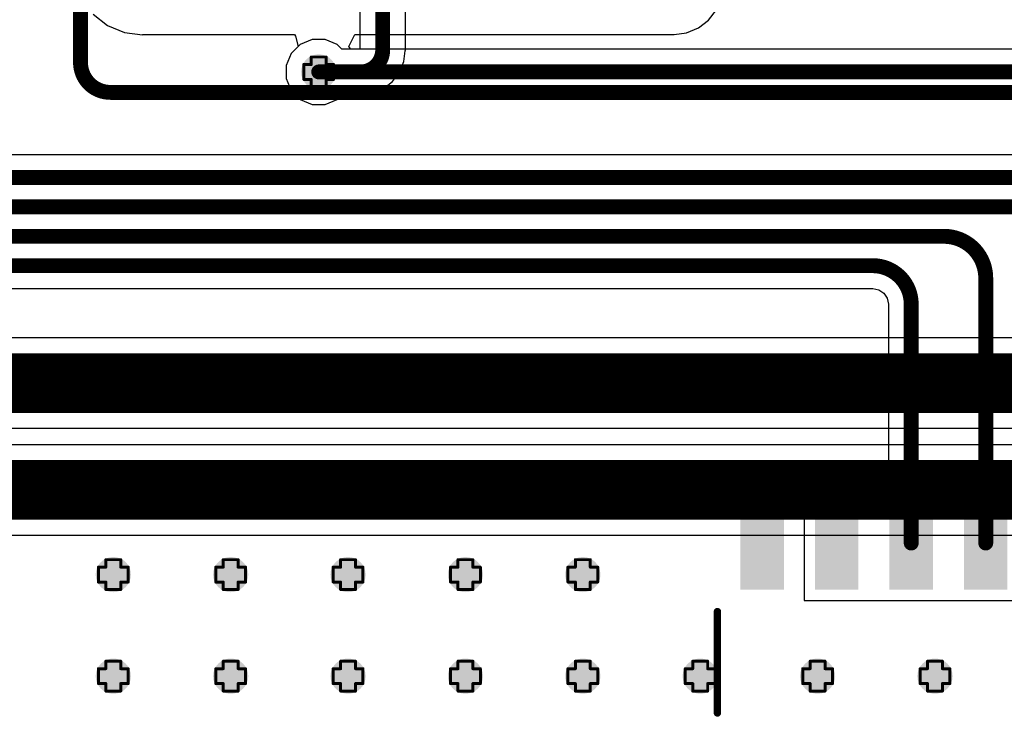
# Model space of a CAD drawing. Header units: inches. Extents: x -0.1 to 10.2, y 0 to 6.5.
# Tile 89 of 95: x 3.107 to 3.767, y 2.982 to 3.452. Entities that reach past the tile are written whole.
import ezdxf

# ---------------------------------------------------------------- set-up
doc = ezdxf.new("R2010")
doc.units = ezdxf.units.IN
doc.header["$MEASUREMENT"] = 0
for name, color, linetype in [('Bottom Layer', 5, 'Continuous'), ('Drill Drawing', 1, 'Continuous'), ('Top Layer', 1, 'Continuous'), ('Top Overlay', 2, 'Continuous'), ('Top Paste', 8, 'Continuous'), ('Top Solder', 216, 'Continuous'), ('Via Holes', 16, 'Continuous')]:
    doc.layers.add(name, color=color, linetype=linetype)

# ---------------------------------------------------------------- blocks, each defined once
blk = doc.blocks.new('SOIC_16_300____10')
at = {"layer": 'Top Layer'}
for points in [[(-0.22441, 0.18681), (-0.15945, 0.18681), (-0.15945, 0.16319), (-0.22441, 0.16319)], [(0.15945, 0.18681), (0.22441, 0.18681), (0.22441, 0.16319), (0.15945, 0.16319)], [(-0.22441, 0.13681), (-0.15945, 0.13681), (-0.15945, 0.11319), (-0.22441, 0.11319)], [(0.15945, 0.13681), (0.22441, 0.13681), (0.22441, 0.11319), (0.15945, 0.11319)], [(-0.22441, 0.08681), (-0.15945, 0.08681), (-0.15945, 0.06319), (-0.22441, 0.06319)], [(0.15945, 0.08681), (0.22441, 0.08681), (0.22441, 0.06319), (0.15945, 0.06319)], [(-0.22441, 0.03681), (-0.15945, 0.03681), (-0.15945, 0.01319), (-0.22441, 0.01319)], [(0.15945, 0.03681), (0.22441, 0.03681), (0.22441, 0.01319), (0.15945, 0.01319)], [(-0.22441, -0.01319), (-0.15945, -0.01319), (-0.15945, -0.03681), (-0.22441, -0.03681)], [(0.15945, -0.01319), (0.22441, -0.01319), (0.22441, -0.03681), (0.15945, -0.03681)], [(-0.22441, -0.06319), (-0.15945, -0.06319), (-0.15945, -0.08681), (-0.22441, -0.08681)], [(0.15945, -0.06319), (0.22441, -0.06319), (0.22441, -0.08681), (0.15945, -0.08681)], [(-0.22441, -0.11319), (-0.15945, -0.11319), (-0.15945, -0.13681), (-0.22441, -0.13681)], [(0.15945, -0.11319), (0.22441, -0.11319), (0.22441, -0.13681), (0.15945, -0.13681)], [(-0.22441, -0.16319), (-0.15945, -0.16319), (-0.15945, -0.18681), (-0.22441, -0.18681)], [(0.15945, -0.16319), (0.22441, -0.16319), (0.22441, -0.18681), (0.15945, -0.18681)]]:
    blk.add_hatch(color=1, dxfattribs=at).paths.add_polyline_path(points)
at = {"layer": 'Top Overlay'}
blk.add_hatch(color=2, dxfattribs=at).paths.add_polyline_path([(-0.156, 0.162), (-0.142, 0.162), (-0.142, 0.188), (-0.156, 0.188)])
at = {"layer": 'Top Paste'}
for points in [[(-0.22441, 0.18681), (-0.15945, 0.18681), (-0.15945, 0.16319), (-0.22441, 0.16319)], [(0.15945, 0.18681), (0.22441, 0.18681), (0.22441, 0.16319), (0.15945, 0.16319)], [(-0.22441, 0.13681), (-0.15945, 0.13681), (-0.15945, 0.11319), (-0.22441, 0.11319)], [(0.15945, 0.13681), (0.22441, 0.13681), (0.22441, 0.11319), (0.15945, 0.11319)], [(-0.22441, 0.08681), (-0.15945, 0.08681), (-0.15945, 0.06319), (-0.22441, 0.06319)], [(0.15945, 0.08681), (0.22441, 0.08681), (0.22441, 0.06319), (0.15945, 0.06319)], [(-0.22441, 0.03681), (-0.15945, 0.03681), (-0.15945, 0.01319), (-0.22441, 0.01319)], [(0.15945, 0.03681), (0.22441, 0.03681), (0.22441, 0.01319), (0.15945, 0.01319)], [(-0.22441, -0.01319), (-0.15945, -0.01319), (-0.15945, -0.03681), (-0.22441, -0.03681)], [(0.15945, -0.01319), (0.22441, -0.01319), (0.22441, -0.03681), (0.15945, -0.03681)], [(-0.22441, -0.06319), (-0.15945, -0.06319), (-0.15945, -0.08681), (-0.22441, -0.08681)], [(0.15945, -0.06319), (0.22441, -0.06319), (0.22441, -0.08681), (0.15945, -0.08681)], [(-0.22441, -0.11319), (-0.15945, -0.11319), (-0.15945, -0.13681), (-0.22441, -0.13681)], [(0.15945, -0.11319), (0.22441, -0.11319), (0.22441, -0.13681), (0.15945, -0.13681)], [(-0.22441, -0.16319), (-0.15945, -0.16319), (-0.15945, -0.18681), (-0.22441, -0.18681)], [(0.15945, -0.16319), (0.22441, -0.16319), (0.22441, -0.18681), (0.15945, -0.18681)]]:
    blk.add_hatch(color=8, dxfattribs=at).paths.add_polyline_path(points)
at = {"layer": 'Top Solder'}
for points in [[(-0.22717, 0.18957), (-0.15669, 0.18957), (-0.15669, 0.16043), (-0.22717, 0.16043)], [(0.15669, 0.18957), (0.22717, 0.18957), (0.22717, 0.16043), (0.15669, 0.16043)], [(-0.22717, 0.13957), (-0.15669, 0.13957), (-0.15669, 0.11043), (-0.22717, 0.11043)], [(0.15669, 0.13957), (0.22717, 0.13957), (0.22717, 0.11043), (0.15669, 0.11043)], [(-0.22717, 0.08957), (-0.15669, 0.08957), (-0.15669, 0.06043), (-0.22717, 0.06043)], [(0.15669, 0.08957), (0.22717, 0.08957), (0.22717, 0.06043), (0.15669, 0.06043)], [(-0.22717, 0.03957), (-0.15669, 0.03957), (-0.15669, 0.01043), (-0.22717, 0.01043)], [(0.15669, 0.03957), (0.22717, 0.03957), (0.22717, 0.01043), (0.15669, 0.01043)], [(-0.22717, -0.01043), (-0.15669, -0.01043), (-0.15669, -0.03957), (-0.22717, -0.03957)], [(0.15669, -0.01043), (0.22717, -0.01043), (0.22717, -0.03957), (0.15669, -0.03957)], [(-0.22717, -0.06043), (-0.15669, -0.06043), (-0.15669, -0.08957), (-0.22717, -0.08957)], [(0.15669, -0.06043), (0.22717, -0.06043), (0.22717, -0.08957), (0.15669, -0.08957)], [(-0.22717, -0.11043), (-0.15669, -0.11043), (-0.15669, -0.13957), (-0.22717, -0.13957)], [(0.15669, -0.11043), (0.22717, -0.11043), (0.22717, -0.13957), (0.15669, -0.13957)], [(-0.22717, -0.16043), (-0.15669, -0.16043), (-0.15669, -0.18957), (-0.22717, -0.18957)], [(0.15669, -0.16043), (0.22717, -0.16043), (0.22717, -0.18957), (0.15669, -0.18957)]]:
    blk.add_hatch(color=216, dxfattribs=at).paths.add_polyline_path(points)
at = {"layer": 'Top Overlay', "const_width": 0.00787}
for points in [[(-0.2363, 0.171), (-0.2363, 0.181)], [(-0.2313, 0.176), (-0.2363, 0.181)], [(-0.2363, 0.171), (-0.2313, 0.176)]]:
    blk.add_lwpolyline(points, dxfattribs=at)
at = {"layer": 'Top Overlay', "const_width": 0.00394}
for points in [[(-0.23827, 0.181, 1), (-0.23433, 0.181, 1)], [(-0.23827, 0.181, 1), (-0.23433, 0.181, 1)], [(-0.23327, 0.176, 1), (-0.22933, 0.176, 1)], [(-0.23327, 0.176, 1), (-0.22933, 0.176, 1)], [(-0.23827, 0.171, 1), (-0.23433, 0.171, 1)], [(-0.23827, 0.171, 1), (-0.23433, 0.171, 1)]]:
    blk.add_lwpolyline(points, format="xyb", close=True, dxfattribs=at)

msp = doc.modelspace()

# ---------------------------------------------------------------- hatches: boundary and pattern name
at = {"layer": 'Bottom Layer'}
h = msp.add_hatch(color=5, dxfattribs=at)
edge = h.paths.add_edge_path()
edge.add_arc((3.30709, 3.41732), 0.01181, 0, 360)
h = msp.add_hatch(color=5, dxfattribs=at)
edge = h.paths.add_edge_path()
edge.add_arc((3.16929, 3.08024), 0.01181, 0, 360)
h = msp.add_hatch(color=5, dxfattribs=at)
edge = h.paths.add_edge_path()
edge.add_arc((3.24803, 3.08024), 0.01181, 0, 360)
h = msp.add_hatch(color=5, dxfattribs=at)
edge = h.paths.add_edge_path()
edge.add_arc((3.32677, 3.08024), 0.01181, 0, 360)
h = msp.add_hatch(color=5, dxfattribs=at)
edge = h.paths.add_edge_path()
edge.add_arc((3.40551, 3.08024), 0.01181, 0, 360)
h = msp.add_hatch(color=5, dxfattribs=at)
edge = h.paths.add_edge_path()
edge.add_arc((3.48425, 3.08024), 0.01181, 0, 360)
h = msp.add_hatch(color=5, dxfattribs=at)
edge = h.paths.add_edge_path()
edge.add_arc((3.16929, 3.01213), 0.01181, 0, 360)
h = msp.add_hatch(color=5, dxfattribs=at)
edge = h.paths.add_edge_path()
edge.add_arc((3.24803, 3.01213), 0.01181, 0, 360)
h = msp.add_hatch(color=5, dxfattribs=at)
edge = h.paths.add_edge_path()
edge.add_arc((3.32677, 3.01213), 0.01181, 0, 360)
h = msp.add_hatch(color=5, dxfattribs=at)
edge = h.paths.add_edge_path()
edge.add_arc((3.40551, 3.01213), 0.01181, 0, 360)
h = msp.add_hatch(color=5, dxfattribs=at)
edge = h.paths.add_edge_path()
edge.add_arc((3.48425, 3.01213), 0.01181, 0, 360)
h = msp.add_hatch(color=5, dxfattribs=at)
edge = h.paths.add_edge_path()
edge.add_arc((3.56299, 3.01213), 0.01181, 0, 360)
h = msp.add_hatch(color=5, dxfattribs=at)
edge = h.paths.add_edge_path()
edge.add_arc((3.64173, 3.01213), 0.01181, 0, 360)
h = msp.add_hatch(color=5, dxfattribs=at)
edge = h.paths.add_edge_path()
edge.add_arc((3.72047, 3.01213), 0.01181, 0, 360)
at = {"layer": 'Top Layer'}
h = msp.add_hatch(color=1, dxfattribs=at)
edge = h.paths.add_edge_path()
edge.add_arc((3.30709, 3.41732), 0.01181, 0, 360)
h = msp.add_hatch(color=1, dxfattribs=at)
edge = h.paths.add_edge_path()
edge.add_arc((3.16929, 3.08024), 0.01181, 0, 360)
h = msp.add_hatch(color=1, dxfattribs=at)
edge = h.paths.add_edge_path()
edge.add_arc((3.24803, 3.08024), 0.01181, 0, 360)
h = msp.add_hatch(color=1, dxfattribs=at)
edge = h.paths.add_edge_path()
edge.add_arc((3.32677, 3.08024), 0.01181, 0, 360)
h = msp.add_hatch(color=1, dxfattribs=at)
edge = h.paths.add_edge_path()
edge.add_arc((3.40551, 3.08024), 0.01181, 0, 360)
h = msp.add_hatch(color=1, dxfattribs=at)
edge = h.paths.add_edge_path()
edge.add_arc((3.48425, 3.08024), 0.01181, 0, 360)
h = msp.add_hatch(color=1, dxfattribs=at)
edge = h.paths.add_edge_path()
edge.add_arc((3.16929, 3.01213), 0.01181, 0, 360)
h = msp.add_hatch(color=1, dxfattribs=at)
edge = h.paths.add_edge_path()
edge.add_arc((3.24803, 3.01213), 0.01181, 0, 360)
h = msp.add_hatch(color=1, dxfattribs=at)
edge = h.paths.add_edge_path()
edge.add_arc((3.32677, 3.01213), 0.01181, 0, 360)
h = msp.add_hatch(color=1, dxfattribs=at)
edge = h.paths.add_edge_path()
edge.add_arc((3.40551, 3.01213), 0.01181, 0, 360)
h = msp.add_hatch(color=1, dxfattribs=at)
edge = h.paths.add_edge_path()
edge.add_arc((3.48425, 3.01213), 0.01181, 0, 360)
h = msp.add_hatch(color=1, dxfattribs=at)
edge = h.paths.add_edge_path()
edge.add_arc((3.56299, 3.01213), 0.01181, 0, 360)
h = msp.add_hatch(color=1, dxfattribs=at)
edge = h.paths.add_edge_path()
edge.add_arc((3.64173, 3.01213), 0.01181, 0, 360)
h = msp.add_hatch(color=1, dxfattribs=at)
edge = h.paths.add_edge_path()
edge.add_arc((3.72047, 3.01213), 0.01181, 0, 360)
at = {"layer": 'Via Holes'}
h = msp.add_hatch(color=7, dxfattribs=at)
edge = h.paths.add_edge_path()
edge.add_arc((3.30709, 3.41732), 0.00591, 0, 360)
h = msp.add_hatch(color=7, dxfattribs=at)
edge = h.paths.add_edge_path()
edge.add_arc((3.16929, 3.08024), 0.00591, 0, 360)
h = msp.add_hatch(color=7, dxfattribs=at)
edge = h.paths.add_edge_path()
edge.add_arc((3.24803, 3.08024), 0.00591, 0, 360)
h = msp.add_hatch(color=7, dxfattribs=at)
edge = h.paths.add_edge_path()
edge.add_arc((3.32677, 3.08024), 0.00591, 0, 360)
h = msp.add_hatch(color=7, dxfattribs=at)
edge = h.paths.add_edge_path()
edge.add_arc((3.40551, 3.08024), 0.00591, 0, 360)
h = msp.add_hatch(color=7, dxfattribs=at)
edge = h.paths.add_edge_path()
edge.add_arc((3.48425, 3.08024), 0.00591, 0, 360)
h = msp.add_hatch(color=7, dxfattribs=at)
edge = h.paths.add_edge_path()
edge.add_arc((3.16929, 3.01213), 0.00591, 0, 360)
h = msp.add_hatch(color=7, dxfattribs=at)
edge = h.paths.add_edge_path()
edge.add_arc((3.24803, 3.01213), 0.00591, 0, 360)
h = msp.add_hatch(color=7, dxfattribs=at)
edge = h.paths.add_edge_path()
edge.add_arc((3.32677, 3.01213), 0.00591, 0, 360)
h = msp.add_hatch(color=7, dxfattribs=at)
edge = h.paths.add_edge_path()
edge.add_arc((3.40551, 3.01213), 0.00591, 0, 360)
h = msp.add_hatch(color=7, dxfattribs=at)
edge = h.paths.add_edge_path()
edge.add_arc((3.48425, 3.01213), 0.00591, 0, 360)
h = msp.add_hatch(color=7, dxfattribs=at)
edge = h.paths.add_edge_path()
edge.add_arc((3.56299, 3.01213), 0.00591, 0, 360)
h = msp.add_hatch(color=7, dxfattribs=at)
edge = h.paths.add_edge_path()
edge.add_arc((3.64173, 3.01213), 0.00591, 0, 360)
h = msp.add_hatch(color=7, dxfattribs=at)
edge = h.paths.add_edge_path()
edge.add_arc((3.72047, 3.01213), 0.00591, 0, 360)

# ---------------------------------------------------------------- linework, layer by layer
at = {"layer": 'Bottom Layer'}
for p, q in [((3.36529, 3.43203), (3.36529, 3.7328)), ((3.33471, 3.48878), (3.33471, 3.43265)), ((3.29473, 3.43581), (3.2886, 3.42968)), ((3.30275, 3.43913), (3.29473, 3.43581)), ((3.31142, 3.43913), (3.30275, 3.43913)), ((3.31944, 3.43581), (3.31142, 3.43913)), ((3.32264, 3.43262), (3.31944, 3.43581)), ((3.2886, 3.42968), (3.28528, 3.42166)), ((3.33468, 3.43262), (3.32264, 3.43262)), ((3.33469, 3.43264), (3.33468, 3.43262)), ((3.33471, 3.43265), (3.33469, 3.43264)), ((3.36424, 3.42428), (3.36518, 3.43147)), ((3.36518, 3.43147), (3.36529, 3.43203)), ((3.28528, 3.42166), (3.28528, 3.41298)), ((3.36124, 3.41705), (3.36424, 3.42428)), ((3.35648, 3.41084), (3.36124, 3.41705)), ((3.28528, 3.41298), (3.2886, 3.40497)), ((3.35027, 3.40608), (3.35648, 3.41084)), ((3.2886, 3.40497), (3.29473, 3.39883)), ((3.31944, 3.39883), (3.32264, 3.40203)), ((3.32264, 3.40203), (3.33529, 3.40203)), ((3.33529, 3.40203), (3.33585, 3.40214)), ((3.33585, 3.40214), (3.34305, 3.40309)), ((3.34305, 3.40309), (3.35027, 3.40608)), ((3.29473, 3.39883), (3.30275, 3.39551)), ((3.30275, 3.39551), (3.31142, 3.39551)), ((3.31142, 3.39551), (3.31944, 3.39883)), ((4.25039, 3.23892), (2.97635, 3.23892)), ((2.97635, 3.1784), (4.25039, 3.1784)), ((4.54456, 3.16726), (1.15923, 3.16726)), ((1.15923, 3.10674), (4.54456, 3.10674))]:
    msp.add_line(p, q, dxfattribs=at)
for points, const_width in [([(3.35, 3.43203), (3.35, 3.7328)], 0.01), ([(3.30709, 3.41732), (3.33529, 3.41732)], 0.01), ([(3.0615, 3.20866), (4.00638, 3.20866)], 0.04), ([(1.15923, 3.137), (4.54456, 3.137)], 0.04)]:
    msp.add_lwpolyline(points, dxfattribs=dict(at, const_width=const_width))
at = {"layer": 'Bottom Layer', "const_width": 0.01}
msp.add_lwpolyline([(3.35, 3.43203, -0.414214), (3.33529, 3.41732)], format="xyb", dxfattribs=at)
at = {"layer": 'Bottom Layer', "const_width": 0.005}
for points in [[(3.3475, 3.43203, 1), (3.3525, 3.43203, 1)], [(3.3475, 3.43203, 1), (3.3525, 3.43203, 1)], [(3.30459, 3.41732, 1), (3.30959, 3.41732, 1)], [(3.33279, 3.41732, 1), (3.33779, 3.41732, 1)], [(3.33279, 3.41732, 1), (3.33779, 3.41732, 1)]]:
    msp.add_lwpolyline(points, format="xyb", close=True, dxfattribs=at)
at = {"layer": 'Drill Drawing', "const_width": 0.002}
for points in [[(3.30209, 3.42232), (3.30209, 3.42732)], [(3.30209, 3.42732), (3.31209, 3.42732)], [(3.31209, 3.42232), (3.31209, 3.42732)], [(3.29709, 3.41232), (3.29709, 3.42232)], [(3.29709, 3.42232), (3.30209, 3.42232)], [(3.31209, 3.42232), (3.31709, 3.42232)], [(3.31709, 3.41232), (3.31709, 3.42232)], [(3.29709, 3.41232), (3.30209, 3.41232)], [(3.30209, 3.40732), (3.30209, 3.41232)], [(3.30209, 3.40732), (3.31209, 3.40732)], [(3.31209, 3.41232), (3.31709, 3.41232)], [(3.31209, 3.40732), (3.31209, 3.41232)], [(3.16429, 3.08524), (3.16429, 3.09024)], [(3.16429, 3.09024), (3.17429, 3.09024)], [(3.17429, 3.08524), (3.17429, 3.09024)], [(3.24303, 3.08524), (3.24303, 3.09024)], [(3.24303, 3.09024), (3.25303, 3.09024)], [(3.25303, 3.08524), (3.25303, 3.09024)], [(3.32177, 3.08524), (3.32177, 3.09024)], [(3.32177, 3.09024), (3.33177, 3.09024)], [(3.33177, 3.08524), (3.33177, 3.09024)], [(3.40051, 3.08524), (3.40051, 3.09024)], [(3.40051, 3.09024), (3.41051, 3.09024)], [(3.41051, 3.08524), (3.41051, 3.09024)], [(3.47925, 3.08524), (3.47925, 3.09024)], [(3.47925, 3.09024), (3.48925, 3.09024)], [(3.48925, 3.08524), (3.48925, 3.09024)], [(3.15929, 3.07524), (3.15929, 3.08524)], [(3.15929, 3.08524), (3.16429, 3.08524)], [(3.17429, 3.08524), (3.17929, 3.08524)], [(3.17929, 3.07524), (3.17929, 3.08524)], [(3.23803, 3.07524), (3.23803, 3.08524)], [(3.23803, 3.08524), (3.24303, 3.08524)], [(3.25303, 3.08524), (3.25803, 3.08524)], [(3.25803, 3.07524), (3.25803, 3.08524)], [(3.31677, 3.07524), (3.31677, 3.08524)], [(3.31677, 3.08524), (3.32177, 3.08524)], [(3.33177, 3.08524), (3.33677, 3.08524)], [(3.33677, 3.07524), (3.33677, 3.08524)], [(3.39551, 3.07524), (3.39551, 3.08524)], [(3.39551, 3.08524), (3.40051, 3.08524)], [(3.41051, 3.08524), (3.41551, 3.08524)], [(3.41551, 3.07524), (3.41551, 3.08524)], [(3.47425, 3.07524), (3.47425, 3.08524)], [(3.47425, 3.08524), (3.47925, 3.08524)], [(3.48925, 3.08524), (3.49425, 3.08524)], [(3.49425, 3.07524), (3.49425, 3.08524)], [(3.15929, 3.07524), (3.16429, 3.07524)], [(3.16429, 3.07024), (3.16429, 3.07524)], [(3.16429, 3.07024), (3.17429, 3.07024)], [(3.17429, 3.07524), (3.17929, 3.07524)], [(3.17429, 3.07024), (3.17429, 3.07524)], [(3.23803, 3.07524), (3.24303, 3.07524)], [(3.24303, 3.07024), (3.24303, 3.07524)], [(3.24303, 3.07024), (3.25303, 3.07024)], [(3.25303, 3.07524), (3.25803, 3.07524)], [(3.25303, 3.07024), (3.25303, 3.07524)], [(3.31677, 3.07524), (3.32177, 3.07524)], [(3.32177, 3.07024), (3.32177, 3.07524)], [(3.32177, 3.07024), (3.33177, 3.07024)], [(3.33177, 3.07524), (3.33677, 3.07524)], [(3.33177, 3.07024), (3.33177, 3.07524)], [(3.39551, 3.07524), (3.40051, 3.07524)], [(3.40051, 3.07024), (3.40051, 3.07524)], [(3.40051, 3.07024), (3.41051, 3.07024)], [(3.41051, 3.07524), (3.41551, 3.07524)], [(3.41051, 3.07024), (3.41051, 3.07524)], [(3.47425, 3.07524), (3.47925, 3.07524)], [(3.47925, 3.07024), (3.47925, 3.07524)], [(3.47925, 3.07024), (3.48925, 3.07024)], [(3.48925, 3.07524), (3.49425, 3.07524)], [(3.48925, 3.07024), (3.48925, 3.07524)], [(3.16429, 3.01713), (3.16429, 3.02213)], [(3.16429, 3.02213), (3.17429, 3.02213)], [(3.17429, 3.01713), (3.17429, 3.02213)], [(3.24303, 3.01713), (3.24303, 3.02213)], [(3.24303, 3.02213), (3.25303, 3.02213)], [(3.25303, 3.01713), (3.25303, 3.02213)], [(3.32177, 3.01713), (3.32177, 3.02213)], [(3.32177, 3.02213), (3.33177, 3.02213)], [(3.33177, 3.01713), (3.33177, 3.02213)], [(3.40051, 3.01713), (3.40051, 3.02213)], [(3.40051, 3.02213), (3.41051, 3.02213)], [(3.41051, 3.01713), (3.41051, 3.02213)], [(3.47925, 3.01713), (3.47925, 3.02213)], [(3.47925, 3.02213), (3.48925, 3.02213)], [(3.48925, 3.01713), (3.48925, 3.02213)], [(3.55799, 3.01713), (3.55799, 3.02213)], [(3.55799, 3.02213), (3.56799, 3.02213)], [(3.56799, 3.01713), (3.56799, 3.02213)], [(3.63673, 3.01713), (3.63673, 3.02213)], [(3.63673, 3.02213), (3.64673, 3.02213)], [(3.64673, 3.01713), (3.64673, 3.02213)], [(3.71547, 3.01713), (3.71547, 3.02213)], [(3.71547, 3.02213), (3.72547, 3.02213)], [(3.72547, 3.01713), (3.72547, 3.02213)], [(3.15929, 3.00713), (3.15929, 3.01713)], [(3.15929, 3.01713), (3.16429, 3.01713)], [(3.17429, 3.01713), (3.17929, 3.01713)], [(3.17929, 3.00713), (3.17929, 3.01713)], [(3.23803, 3.00713), (3.23803, 3.01713)], [(3.23803, 3.01713), (3.24303, 3.01713)], [(3.25303, 3.01713), (3.25803, 3.01713)], [(3.25803, 3.00713), (3.25803, 3.01713)], [(3.31677, 3.00713), (3.31677, 3.01713)], [(3.31677, 3.01713), (3.32177, 3.01713)], [(3.33177, 3.01713), (3.33677, 3.01713)], [(3.33677, 3.00713), (3.33677, 3.01713)], [(3.39551, 3.00713), (3.39551, 3.01713)], [(3.39551, 3.01713), (3.40051, 3.01713)], [(3.41051, 3.01713), (3.41551, 3.01713)], [(3.41551, 3.00713), (3.41551, 3.01713)], [(3.47425, 3.00713), (3.47425, 3.01713)], [(3.47425, 3.01713), (3.47925, 3.01713)], [(3.48925, 3.01713), (3.49425, 3.01713)], [(3.49425, 3.00713), (3.49425, 3.01713)], [(3.55299, 3.00713), (3.55299, 3.01713)], [(3.55299, 3.01713), (3.55799, 3.01713)], [(3.56799, 3.01713), (3.57299, 3.01713)], [(3.57299, 3.00713), (3.57299, 3.01713)], [(3.63173, 3.00713), (3.63173, 3.01713)], [(3.63173, 3.01713), (3.63673, 3.01713)], [(3.64673, 3.01713), (3.65173, 3.01713)], [(3.65173, 3.00713), (3.65173, 3.01713)], [(3.71047, 3.00713), (3.71047, 3.01713)], [(3.71047, 3.01713), (3.71547, 3.01713)], [(3.72547, 3.01713), (3.73047, 3.01713)], [(3.73047, 3.00713), (3.73047, 3.01713)], [(3.15929, 3.00713), (3.16429, 3.00713)], [(3.16429, 3.00213), (3.16429, 3.00713)], [(3.17429, 3.00713), (3.17929, 3.00713)], [(3.17429, 3.00213), (3.17429, 3.00713)], [(3.23803, 3.00713), (3.24303, 3.00713)], [(3.24303, 3.00213), (3.24303, 3.00713)], [(3.25303, 3.00713), (3.25803, 3.00713)], [(3.25303, 3.00213), (3.25303, 3.00713)], [(3.31677, 3.00713), (3.32177, 3.00713)], [(3.32177, 3.00213), (3.32177, 3.00713)], [(3.33177, 3.00713), (3.33677, 3.00713)], [(3.33177, 3.00213), (3.33177, 3.00713)], [(3.39551, 3.00713), (3.40051, 3.00713)], [(3.40051, 3.00213), (3.40051, 3.00713)], [(3.41051, 3.00713), (3.41551, 3.00713)], [(3.41051, 3.00213), (3.41051, 3.00713)], [(3.47425, 3.00713), (3.47925, 3.00713)], [(3.47925, 3.00213), (3.47925, 3.00713)], [(3.48925, 3.00713), (3.49425, 3.00713)], [(3.48925, 3.00213), (3.48925, 3.00713)], [(3.55299, 3.00713), (3.55799, 3.00713)], [(3.55799, 3.00213), (3.55799, 3.00713)], [(3.56799, 3.00713), (3.57299, 3.00713)], [(3.56799, 3.00213), (3.56799, 3.00713)], [(3.63173, 3.00713), (3.63673, 3.00713)], [(3.63673, 3.00213), (3.63673, 3.00713)], [(3.64673, 3.00713), (3.65173, 3.00713)], [(3.64673, 3.00213), (3.64673, 3.00713)], [(3.71047, 3.00713), (3.71547, 3.00713)], [(3.71547, 3.00213), (3.71547, 3.00713)], [(3.72547, 3.00713), (3.73047, 3.00713)], [(3.72547, 3.00213), (3.72547, 3.00713)], [(3.16429, 3.00213), (3.17429, 3.00213)], [(3.24303, 3.00213), (3.25303, 3.00213)], [(3.32177, 3.00213), (3.33177, 3.00213)], [(3.40051, 3.00213), (3.41051, 3.00213)], [(3.47925, 3.00213), (3.48925, 3.00213)], [(3.55799, 3.00213), (3.56799, 3.00213)], [(3.63673, 3.00213), (3.64673, 3.00213)], [(3.71547, 3.00213), (3.72547, 3.00213)]]:
    msp.add_lwpolyline(points, dxfattribs=at)
at = {"layer": 'Drill Drawing', "const_width": 0.001}
for points in [[(3.30159, 3.42732, 1), (3.30259, 3.42732, 1)], [(3.30159, 3.42732, 1), (3.30259, 3.42732, 1)], [(3.31159, 3.42732, 1), (3.31259, 3.42732, 1)], [(3.31159, 3.42732, 1), (3.31259, 3.42732, 1)], [(3.29659, 3.42232, 1), (3.29759, 3.42232, 1)], [(3.29659, 3.42232, 1), (3.29759, 3.42232, 1)], [(3.30159, 3.42232, 1), (3.30259, 3.42232, 1)], [(3.30159, 3.42232, 1), (3.30259, 3.42232, 1)], [(3.31159, 3.42232, 1), (3.31259, 3.42232, 1)], [(3.31159, 3.42232, 1), (3.31259, 3.42232, 1)], [(3.31659, 3.42232, 1), (3.31759, 3.42232, 1)], [(3.31659, 3.42232, 1), (3.31759, 3.42232, 1)], [(3.29659, 3.41232, 1), (3.29759, 3.41232, 1)], [(3.29659, 3.41232, 1), (3.29759, 3.41232, 1)], [(3.30159, 3.41232, 1), (3.30259, 3.41232, 1)], [(3.30159, 3.41232, 1), (3.30259, 3.41232, 1)], [(3.30159, 3.40732, 1), (3.30259, 3.40732, 1)], [(3.30159, 3.40732, 1), (3.30259, 3.40732, 1)], [(3.31159, 3.41232, 1), (3.31259, 3.41232, 1)], [(3.31159, 3.41232, 1), (3.31259, 3.41232, 1)], [(3.31159, 3.40732, 1), (3.31259, 3.40732, 1)], [(3.31159, 3.40732, 1), (3.31259, 3.40732, 1)], [(3.31659, 3.41232, 1), (3.31759, 3.41232, 1)], [(3.31659, 3.41232, 1), (3.31759, 3.41232, 1)], [(3.16379, 3.09024, 1), (3.16479, 3.09024, 1)], [(3.16379, 3.09024, 1), (3.16479, 3.09024, 1)], [(3.17379, 3.09024, 1), (3.17479, 3.09024, 1)], [(3.17379, 3.09024, 1), (3.17479, 3.09024, 1)], [(3.24253, 3.09024, 1), (3.24353, 3.09024, 1)], [(3.24253, 3.09024, 1), (3.24353, 3.09024, 1)], [(3.25253, 3.09024, 1), (3.25353, 3.09024, 1)], [(3.25253, 3.09024, 1), (3.25353, 3.09024, 1)], [(3.32127, 3.09024, 1), (3.32227, 3.09024, 1)], [(3.32127, 3.09024, 1), (3.32227, 3.09024, 1)], [(3.33127, 3.09024, 1), (3.33227, 3.09024, 1)], [(3.33127, 3.09024, 1), (3.33227, 3.09024, 1)], [(3.40001, 3.09024, 1), (3.40101, 3.09024, 1)], [(3.40001, 3.09024, 1), (3.40101, 3.09024, 1)], [(3.41001, 3.09024, 1), (3.41101, 3.09024, 1)], [(3.41001, 3.09024, 1), (3.41101, 3.09024, 1)], [(3.47875, 3.09024, 1), (3.47975, 3.09024, 1)], [(3.47875, 3.09024, 1), (3.47975, 3.09024, 1)], [(3.48875, 3.09024, 1), (3.48975, 3.09024, 1)], [(3.48875, 3.09024, 1), (3.48975, 3.09024, 1)], [(3.15879, 3.08524, 1), (3.15979, 3.08524, 1)], [(3.15879, 3.08524, 1), (3.15979, 3.08524, 1)], [(3.16379, 3.08524, 1), (3.16479, 3.08524, 1)], [(3.16379, 3.08524, 1), (3.16479, 3.08524, 1)], [(3.17379, 3.08524, 1), (3.17479, 3.08524, 1)], [(3.17379, 3.08524, 1), (3.17479, 3.08524, 1)], [(3.17879, 3.08524, 1), (3.17979, 3.08524, 1)], [(3.17879, 3.08524, 1), (3.17979, 3.08524, 1)], [(3.23753, 3.08524, 1), (3.23853, 3.08524, 1)], [(3.23753, 3.08524, 1), (3.23853, 3.08524, 1)], [(3.24253, 3.08524, 1), (3.24353, 3.08524, 1)], [(3.24253, 3.08524, 1), (3.24353, 3.08524, 1)], [(3.25253, 3.08524, 1), (3.25353, 3.08524, 1)], [(3.25253, 3.08524, 1), (3.25353, 3.08524, 1)], [(3.25753, 3.08524, 1), (3.25853, 3.08524, 1)], [(3.25753, 3.08524, 1), (3.25853, 3.08524, 1)], [(3.31627, 3.08524, 1), (3.31727, 3.08524, 1)], [(3.31627, 3.08524, 1), (3.31727, 3.08524, 1)], [(3.32127, 3.08524, 1), (3.32227, 3.08524, 1)], [(3.32127, 3.08524, 1), (3.32227, 3.08524, 1)], [(3.33127, 3.08524, 1), (3.33227, 3.08524, 1)], [(3.33127, 3.08524, 1), (3.33227, 3.08524, 1)], [(3.33627, 3.08524, 1), (3.33727, 3.08524, 1)], [(3.33627, 3.08524, 1), (3.33727, 3.08524, 1)], [(3.39501, 3.08524, 1), (3.39601, 3.08524, 1)], [(3.39501, 3.08524, 1), (3.39601, 3.08524, 1)], [(3.40001, 3.08524, 1), (3.40101, 3.08524, 1)], [(3.40001, 3.08524, 1), (3.40101, 3.08524, 1)], [(3.41001, 3.08524, 1), (3.41101, 3.08524, 1)], [(3.41001, 3.08524, 1), (3.41101, 3.08524, 1)], [(3.41501, 3.08524, 1), (3.41601, 3.08524, 1)], [(3.41501, 3.08524, 1), (3.41601, 3.08524, 1)], [(3.47375, 3.08524, 1), (3.47475, 3.08524, 1)], [(3.47375, 3.08524, 1), (3.47475, 3.08524, 1)], [(3.47875, 3.08524, 1), (3.47975, 3.08524, 1)], [(3.47875, 3.08524, 1), (3.47975, 3.08524, 1)], [(3.48875, 3.08524, 1), (3.48975, 3.08524, 1)], [(3.48875, 3.08524, 1), (3.48975, 3.08524, 1)], [(3.49375, 3.08524, 1), (3.49475, 3.08524, 1)], [(3.49375, 3.08524, 1), (3.49475, 3.08524, 1)], [(3.15879, 3.07524, 1), (3.15979, 3.07524, 1)], [(3.15879, 3.07524, 1), (3.15979, 3.07524, 1)], [(3.16379, 3.07524, 1), (3.16479, 3.07524, 1)], [(3.16379, 3.07524, 1), (3.16479, 3.07524, 1)], [(3.16379, 3.07024, 1), (3.16479, 3.07024, 1)], [(3.16379, 3.07024, 1), (3.16479, 3.07024, 1)], [(3.17379, 3.07524, 1), (3.17479, 3.07524, 1)], [(3.17379, 3.07524, 1), (3.17479, 3.07524, 1)], [(3.17379, 3.07024, 1), (3.17479, 3.07024, 1)], [(3.17379, 3.07024, 1), (3.17479, 3.07024, 1)], [(3.17879, 3.07524, 1), (3.17979, 3.07524, 1)], [(3.17879, 3.07524, 1), (3.17979, 3.07524, 1)], [(3.23753, 3.07524, 1), (3.23853, 3.07524, 1)], [(3.23753, 3.07524, 1), (3.23853, 3.07524, 1)], [(3.24253, 3.07524, 1), (3.24353, 3.07524, 1)], [(3.24253, 3.07524, 1), (3.24353, 3.07524, 1)], [(3.24253, 3.07024, 1), (3.24353, 3.07024, 1)], [(3.24253, 3.07024, 1), (3.24353, 3.07024, 1)], [(3.25253, 3.07524, 1), (3.25353, 3.07524, 1)], [(3.25253, 3.07524, 1), (3.25353, 3.07524, 1)], [(3.25253, 3.07024, 1), (3.25353, 3.07024, 1)], [(3.25253, 3.07024, 1), (3.25353, 3.07024, 1)], [(3.25753, 3.07524, 1), (3.25853, 3.07524, 1)], [(3.25753, 3.07524, 1), (3.25853, 3.07524, 1)], [(3.31627, 3.07524, 1), (3.31727, 3.07524, 1)], [(3.31627, 3.07524, 1), (3.31727, 3.07524, 1)], [(3.32127, 3.07524, 1), (3.32227, 3.07524, 1)], [(3.32127, 3.07524, 1), (3.32227, 3.07524, 1)], [(3.32127, 3.07024, 1), (3.32227, 3.07024, 1)], [(3.32127, 3.07024, 1), (3.32227, 3.07024, 1)], [(3.33127, 3.07524, 1), (3.33227, 3.07524, 1)], [(3.33127, 3.07524, 1), (3.33227, 3.07524, 1)], [(3.33127, 3.07024, 1), (3.33227, 3.07024, 1)], [(3.33127, 3.07024, 1), (3.33227, 3.07024, 1)], [(3.33627, 3.07524, 1), (3.33727, 3.07524, 1)], [(3.33627, 3.07524, 1), (3.33727, 3.07524, 1)], [(3.39501, 3.07524, 1), (3.39601, 3.07524, 1)], [(3.39501, 3.07524, 1), (3.39601, 3.07524, 1)], [(3.40001, 3.07524, 1), (3.40101, 3.07524, 1)], [(3.40001, 3.07524, 1), (3.40101, 3.07524, 1)], [(3.40001, 3.07024, 1), (3.40101, 3.07024, 1)], [(3.40001, 3.07024, 1), (3.40101, 3.07024, 1)], [(3.41001, 3.07524, 1), (3.41101, 3.07524, 1)], [(3.41001, 3.07524, 1), (3.41101, 3.07524, 1)], [(3.41001, 3.07024, 1), (3.41101, 3.07024, 1)], [(3.41001, 3.07024, 1), (3.41101, 3.07024, 1)], [(3.41501, 3.07524, 1), (3.41601, 3.07524, 1)], [(3.41501, 3.07524, 1), (3.41601, 3.07524, 1)], [(3.47375, 3.07524, 1), (3.47475, 3.07524, 1)], [(3.47375, 3.07524, 1), (3.47475, 3.07524, 1)], [(3.47875, 3.07524, 1), (3.47975, 3.07524, 1)], [(3.47875, 3.07524, 1), (3.47975, 3.07524, 1)], [(3.47875, 3.07024, 1), (3.47975, 3.07024, 1)], [(3.47875, 3.07024, 1), (3.47975, 3.07024, 1)], [(3.48875, 3.07524, 1), (3.48975, 3.07524, 1)], [(3.48875, 3.07524, 1), (3.48975, 3.07524, 1)], [(3.48875, 3.07024, 1), (3.48975, 3.07024, 1)], [(3.48875, 3.07024, 1), (3.48975, 3.07024, 1)], [(3.49375, 3.07524, 1), (3.49475, 3.07524, 1)], [(3.49375, 3.07524, 1), (3.49475, 3.07524, 1)], [(3.16379, 3.02213, 1), (3.16479, 3.02213, 1)], [(3.16379, 3.02213, 1), (3.16479, 3.02213, 1)], [(3.17379, 3.02213, 1), (3.17479, 3.02213, 1)], [(3.17379, 3.02213, 1), (3.17479, 3.02213, 1)], [(3.24253, 3.02213, 1), (3.24353, 3.02213, 1)], [(3.24253, 3.02213, 1), (3.24353, 3.02213, 1)], [(3.25253, 3.02213, 1), (3.25353, 3.02213, 1)], [(3.25253, 3.02213, 1), (3.25353, 3.02213, 1)], [(3.32127, 3.02213, 1), (3.32227, 3.02213, 1)], [(3.32127, 3.02213, 1), (3.32227, 3.02213, 1)], [(3.33127, 3.02213, 1), (3.33227, 3.02213, 1)], [(3.33127, 3.02213, 1), (3.33227, 3.02213, 1)], [(3.40001, 3.02213, 1), (3.40101, 3.02213, 1)], [(3.40001, 3.02213, 1), (3.40101, 3.02213, 1)], [(3.41001, 3.02213, 1), (3.41101, 3.02213, 1)], [(3.41001, 3.02213, 1), (3.41101, 3.02213, 1)], [(3.47875, 3.02213, 1), (3.47975, 3.02213, 1)], [(3.47875, 3.02213, 1), (3.47975, 3.02213, 1)], [(3.48875, 3.02213, 1), (3.48975, 3.02213, 1)], [(3.48875, 3.02213, 1), (3.48975, 3.02213, 1)], [(3.55749, 3.02213, 1), (3.55849, 3.02213, 1)], [(3.55749, 3.02213, 1), (3.55849, 3.02213, 1)], [(3.56749, 3.02213, 1), (3.56849, 3.02213, 1)], [(3.56749, 3.02213, 1), (3.56849, 3.02213, 1)], [(3.63623, 3.02213, 1), (3.63723, 3.02213, 1)], [(3.63623, 3.02213, 1), (3.63723, 3.02213, 1)], [(3.64623, 3.02213, 1), (3.64723, 3.02213, 1)], [(3.64623, 3.02213, 1), (3.64723, 3.02213, 1)], [(3.71497, 3.02213, 1), (3.71597, 3.02213, 1)], [(3.71497, 3.02213, 1), (3.71597, 3.02213, 1)], [(3.72497, 3.02213, 1), (3.72597, 3.02213, 1)], [(3.72497, 3.02213, 1), (3.72597, 3.02213, 1)], [(3.15879, 3.01713, 1), (3.15979, 3.01713, 1)], [(3.15879, 3.01713, 1), (3.15979, 3.01713, 1)], [(3.16379, 3.01713, 1), (3.16479, 3.01713, 1)], [(3.16379, 3.01713, 1), (3.16479, 3.01713, 1)], [(3.17379, 3.01713, 1), (3.17479, 3.01713, 1)], [(3.17379, 3.01713, 1), (3.17479, 3.01713, 1)], [(3.17879, 3.01713, 1), (3.17979, 3.01713, 1)], [(3.17879, 3.01713, 1), (3.17979, 3.01713, 1)], [(3.23753, 3.01713, 1), (3.23853, 3.01713, 1)], [(3.23753, 3.01713, 1), (3.23853, 3.01713, 1)], [(3.24253, 3.01713, 1), (3.24353, 3.01713, 1)], [(3.24253, 3.01713, 1), (3.24353, 3.01713, 1)], [(3.25253, 3.01713, 1), (3.25353, 3.01713, 1)], [(3.25253, 3.01713, 1), (3.25353, 3.01713, 1)], [(3.25753, 3.01713, 1), (3.25853, 3.01713, 1)], [(3.25753, 3.01713, 1), (3.25853, 3.01713, 1)], [(3.31627, 3.01713, 1), (3.31727, 3.01713, 1)], [(3.31627, 3.01713, 1), (3.31727, 3.01713, 1)], [(3.32127, 3.01713, 1), (3.32227, 3.01713, 1)], [(3.32127, 3.01713, 1), (3.32227, 3.01713, 1)], [(3.33127, 3.01713, 1), (3.33227, 3.01713, 1)], [(3.33127, 3.01713, 1), (3.33227, 3.01713, 1)], [(3.33627, 3.01713, 1), (3.33727, 3.01713, 1)], [(3.33627, 3.01713, 1), (3.33727, 3.01713, 1)], [(3.39501, 3.01713, 1), (3.39601, 3.01713, 1)], [(3.39501, 3.01713, 1), (3.39601, 3.01713, 1)], [(3.40001, 3.01713, 1), (3.40101, 3.01713, 1)], [(3.40001, 3.01713, 1), (3.40101, 3.01713, 1)], [(3.41001, 3.01713, 1), (3.41101, 3.01713, 1)], [(3.41001, 3.01713, 1), (3.41101, 3.01713, 1)], [(3.41501, 3.01713, 1), (3.41601, 3.01713, 1)], [(3.41501, 3.01713, 1), (3.41601, 3.01713, 1)], [(3.47375, 3.01713, 1), (3.47475, 3.01713, 1)], [(3.47375, 3.01713, 1), (3.47475, 3.01713, 1)], [(3.47875, 3.01713, 1), (3.47975, 3.01713, 1)], [(3.47875, 3.01713, 1), (3.47975, 3.01713, 1)], [(3.48875, 3.01713, 1), (3.48975, 3.01713, 1)], [(3.48875, 3.01713, 1), (3.48975, 3.01713, 1)], [(3.49375, 3.01713, 1), (3.49475, 3.01713, 1)], [(3.49375, 3.01713, 1), (3.49475, 3.01713, 1)], [(3.55249, 3.01713, 1), (3.55349, 3.01713, 1)], [(3.55249, 3.01713, 1), (3.55349, 3.01713, 1)], [(3.55749, 3.01713, 1), (3.55849, 3.01713, 1)], [(3.55749, 3.01713, 1), (3.55849, 3.01713, 1)], [(3.56749, 3.01713, 1), (3.56849, 3.01713, 1)], [(3.56749, 3.01713, 1), (3.56849, 3.01713, 1)], [(3.57249, 3.01713, 1), (3.57349, 3.01713, 1)], [(3.57249, 3.01713, 1), (3.57349, 3.01713, 1)], [(3.63123, 3.01713, 1), (3.63223, 3.01713, 1)], [(3.63123, 3.01713, 1), (3.63223, 3.01713, 1)], [(3.63623, 3.01713, 1), (3.63723, 3.01713, 1)], [(3.63623, 3.01713, 1), (3.63723, 3.01713, 1)], [(3.64623, 3.01713, 1), (3.64723, 3.01713, 1)], [(3.64623, 3.01713, 1), (3.64723, 3.01713, 1)], [(3.65123, 3.01713, 1), (3.65223, 3.01713, 1)], [(3.65123, 3.01713, 1), (3.65223, 3.01713, 1)], [(3.70997, 3.01713, 1), (3.71097, 3.01713, 1)], [(3.70997, 3.01713, 1), (3.71097, 3.01713, 1)], [(3.71497, 3.01713, 1), (3.71597, 3.01713, 1)], [(3.71497, 3.01713, 1), (3.71597, 3.01713, 1)], [(3.72497, 3.01713, 1), (3.72597, 3.01713, 1)], [(3.72497, 3.01713, 1), (3.72597, 3.01713, 1)], [(3.72997, 3.01713, 1), (3.73097, 3.01713, 1)], [(3.72997, 3.01713, 1), (3.73097, 3.01713, 1)], [(3.15879, 3.00713, 1), (3.15979, 3.00713, 1)], [(3.15879, 3.00713, 1), (3.15979, 3.00713, 1)], [(3.16379, 3.00713, 1), (3.16479, 3.00713, 1)], [(3.16379, 3.00713, 1), (3.16479, 3.00713, 1)], [(3.17379, 3.00713, 1), (3.17479, 3.00713, 1)], [(3.17379, 3.00713, 1), (3.17479, 3.00713, 1)], [(3.17879, 3.00713, 1), (3.17979, 3.00713, 1)], [(3.17879, 3.00713, 1), (3.17979, 3.00713, 1)], [(3.23753, 3.00713, 1), (3.23853, 3.00713, 1)], [(3.23753, 3.00713, 1), (3.23853, 3.00713, 1)], [(3.24253, 3.00713, 1), (3.24353, 3.00713, 1)], [(3.24253, 3.00713, 1), (3.24353, 3.00713, 1)], [(3.25253, 3.00713, 1), (3.25353, 3.00713, 1)], [(3.25253, 3.00713, 1), (3.25353, 3.00713, 1)], [(3.25753, 3.00713, 1), (3.25853, 3.00713, 1)], [(3.25753, 3.00713, 1), (3.25853, 3.00713, 1)], [(3.31627, 3.00713, 1), (3.31727, 3.00713, 1)], [(3.31627, 3.00713, 1), (3.31727, 3.00713, 1)], [(3.32127, 3.00713, 1), (3.32227, 3.00713, 1)], [(3.32127, 3.00713, 1), (3.32227, 3.00713, 1)], [(3.33127, 3.00713, 1), (3.33227, 3.00713, 1)], [(3.33127, 3.00713, 1), (3.33227, 3.00713, 1)], [(3.33627, 3.00713, 1), (3.33727, 3.00713, 1)], [(3.33627, 3.00713, 1), (3.33727, 3.00713, 1)], [(3.39501, 3.00713, 1), (3.39601, 3.00713, 1)], [(3.39501, 3.00713, 1), (3.39601, 3.00713, 1)], [(3.40001, 3.00713, 1), (3.40101, 3.00713, 1)], [(3.40001, 3.00713, 1), (3.40101, 3.00713, 1)], [(3.41001, 3.00713, 1), (3.41101, 3.00713, 1)], [(3.41001, 3.00713, 1), (3.41101, 3.00713, 1)], [(3.41501, 3.00713, 1), (3.41601, 3.00713, 1)], [(3.41501, 3.00713, 1), (3.41601, 3.00713, 1)], [(3.47375, 3.00713, 1), (3.47475, 3.00713, 1)], [(3.47375, 3.00713, 1), (3.47475, 3.00713, 1)], [(3.47875, 3.00713, 1), (3.47975, 3.00713, 1)], [(3.47875, 3.00713, 1), (3.47975, 3.00713, 1)], [(3.48875, 3.00713, 1), (3.48975, 3.00713, 1)], [(3.48875, 3.00713, 1), (3.48975, 3.00713, 1)], [(3.49375, 3.00713, 1), (3.49475, 3.00713, 1)], [(3.49375, 3.00713, 1), (3.49475, 3.00713, 1)], [(3.55249, 3.00713, 1), (3.55349, 3.00713, 1)], [(3.55249, 3.00713, 1), (3.55349, 3.00713, 1)], [(3.55749, 3.00713, 1), (3.55849, 3.00713, 1)], [(3.55749, 3.00713, 1), (3.55849, 3.00713, 1)], [(3.56749, 3.00713, 1), (3.56849, 3.00713, 1)], [(3.56749, 3.00713, 1), (3.56849, 3.00713, 1)], [(3.57249, 3.00713, 1), (3.57349, 3.00713, 1)], [(3.57249, 3.00713, 1), (3.57349, 3.00713, 1)], [(3.63123, 3.00713, 1), (3.63223, 3.00713, 1)], [(3.63123, 3.00713, 1), (3.63223, 3.00713, 1)], [(3.63623, 3.00713, 1), (3.63723, 3.00713, 1)], [(3.63623, 3.00713, 1), (3.63723, 3.00713, 1)], [(3.64623, 3.00713, 1), (3.64723, 3.00713, 1)], [(3.64623, 3.00713, 1), (3.64723, 3.00713, 1)], [(3.65123, 3.00713, 1), (3.65223, 3.00713, 1)], [(3.65123, 3.00713, 1), (3.65223, 3.00713, 1)], [(3.70997, 3.00713, 1), (3.71097, 3.00713, 1)], [(3.70997, 3.00713, 1), (3.71097, 3.00713, 1)], [(3.71497, 3.00713, 1), (3.71597, 3.00713, 1)], [(3.71497, 3.00713, 1), (3.71597, 3.00713, 1)], [(3.72497, 3.00713, 1), (3.72597, 3.00713, 1)], [(3.72497, 3.00713, 1), (3.72597, 3.00713, 1)], [(3.72997, 3.00713, 1), (3.73097, 3.00713, 1)], [(3.72997, 3.00713, 1), (3.73097, 3.00713, 1)], [(3.16379, 3.00213, 1), (3.16479, 3.00213, 1)], [(3.16379, 3.00213, 1), (3.16479, 3.00213, 1)], [(3.17379, 3.00213, 1), (3.17479, 3.00213, 1)], [(3.17379, 3.00213, 1), (3.17479, 3.00213, 1)], [(3.24253, 3.00213, 1), (3.24353, 3.00213, 1)], [(3.24253, 3.00213, 1), (3.24353, 3.00213, 1)], [(3.25253, 3.00213, 1), (3.25353, 3.00213, 1)], [(3.25253, 3.00213, 1), (3.25353, 3.00213, 1)], [(3.32127, 3.00213, 1), (3.32227, 3.00213, 1)], [(3.32127, 3.00213, 1), (3.32227, 3.00213, 1)], [(3.33127, 3.00213, 1), (3.33227, 3.00213, 1)], [(3.33127, 3.00213, 1), (3.33227, 3.00213, 1)], [(3.40001, 3.00213, 1), (3.40101, 3.00213, 1)], [(3.40001, 3.00213, 1), (3.40101, 3.00213, 1)], [(3.41001, 3.00213, 1), (3.41101, 3.00213, 1)], [(3.41001, 3.00213, 1), (3.41101, 3.00213, 1)], [(3.47875, 3.00213, 1), (3.47975, 3.00213, 1)], [(3.47875, 3.00213, 1), (3.47975, 3.00213, 1)], [(3.48875, 3.00213, 1), (3.48975, 3.00213, 1)], [(3.48875, 3.00213, 1), (3.48975, 3.00213, 1)], [(3.55749, 3.00213, 1), (3.55849, 3.00213, 1)], [(3.55749, 3.00213, 1), (3.55849, 3.00213, 1)], [(3.56749, 3.00213, 1), (3.56849, 3.00213, 1)], [(3.56749, 3.00213, 1), (3.56849, 3.00213, 1)], [(3.63623, 3.00213, 1), (3.63723, 3.00213, 1)], [(3.63623, 3.00213, 1), (3.63723, 3.00213, 1)], [(3.64623, 3.00213, 1), (3.64723, 3.00213, 1)], [(3.64623, 3.00213, 1), (3.64723, 3.00213, 1)], [(3.71497, 3.00213, 1), (3.71597, 3.00213, 1)], [(3.71497, 3.00213, 1), (3.71597, 3.00213, 1)], [(3.72497, 3.00213, 1), (3.72597, 3.00213, 1)], [(3.72497, 3.00213, 1), (3.72597, 3.00213, 1)]]:
    msp.add_lwpolyline(points, format="xyb", close=True, dxfattribs=at)
at = {"layer": 'Top Layer'}
for p, q in [((3.1558, 3.45597), (3.1655, 3.44852)), ((3.5686, 3.45203), (3.57385, 3.45887)), ((3.1655, 3.44852), (3.1768, 3.44384)), ((3.56176, 3.44679), (3.5686, 3.45203)), ((3.1768, 3.44384), (3.18893, 3.44224)), ((3.18893, 3.44224), (3.18893, 3.44235)), ((3.18893, 3.44235), (3.29082, 3.44235)), ((3.29082, 3.44235), (3.2915, 3.44122)), ((3.2915, 3.44122), (3.29327, 3.43435)), ((3.32736, 3.43435), (3.33126, 3.44235)), ((3.33126, 3.44235), (3.54526, 3.44235)), ((3.54526, 3.44235), (3.54542, 3.44239)), ((3.54542, 3.44239), (3.5538, 3.44349)), ((3.5538, 3.44349), (3.56176, 3.44679)), ((3.2886, 3.42968), (3.28528, 3.42166)), ((3.29327, 3.43435), (3.2886, 3.42968)), ((3.32872, 3.43262), (3.32736, 3.43435)), ((4.43512, 3.43262), (3.32872, 3.43262)), ((3.28528, 3.42166), (3.28528, 3.41298)), ((3.28528, 3.41298), (3.2886, 3.40497)), ((3.2886, 3.40497), (3.29473, 3.39883)), ((3.31944, 3.39883), (3.32264, 3.40203)), ((3.32264, 3.40203), (4.43512, 3.40203)), ((3.29473, 3.39883), (3.30275, 3.39551)), ((3.30275, 3.39551), (3.31142, 3.39551)), ((3.31142, 3.39551), (3.31944, 3.39883)), ((3.82216, 3.36175), (2.83591, 3.36175)), ((2.92287, 3.27211), (3.6787, 3.27211)), ((3.6787, 3.27211), (3.6787, 3.2721)), ((3.6787, 3.2721), (3.68273, 3.2713)), ((3.68273, 3.2713), (3.68615, 3.26902)), ((3.68615, 3.26902), (3.68843, 3.2656)), ((3.68843, 3.2656), (3.68923, 3.26158)), ((3.68923, 3.26158), (3.68923, 3.26158)), ((3.68923, 3.26158), (3.68923, 3.15377)), ((3.68923, 3.15377), (3.68272, 3.1478)), ((3.67472, 3.1478), (3.63272, 3.1478)), ((3.63272, 3.1478), (3.63272, 3.06283)), ((3.67634, 3.1478), (3.67472, 3.1478)), ((3.68272, 3.1478), (3.67634, 3.1478)), ((3.63272, 3.06283), (3.67472, 3.06283)), ((3.67472, 3.06283), (3.67634, 3.06283)), ((3.67634, 3.06283), (3.68272, 3.06283)), ((3.68272, 3.06283), (3.68434, 3.06283)), ((3.68434, 3.06283), (3.72634, 3.06283)), ((3.72634, 3.06283), (3.72634, 3.06283)), ((3.72634, 3.06283), (3.73272, 3.06283)), ((3.73272, 3.06283), (3.73272, 3.06283)), ((3.73272, 3.06283), (3.77634, 3.06283))]:
    msp.add_line(p, q, dxfattribs=at)
at = {"layer": 'Top Layer', "const_width": 0.01}
for points in [[(3.30709, 3.41732), (4.43512, 3.41732)], [(2.63777, 3.34646), (3.82216, 3.34646)], [(2.6169, 3.32677), (3.77943, 3.32677)], [(2.60477, 3.30709), (3.72652, 3.30709)], [(2.58496, 3.2874), (3.6787, 3.2874)], [(3.75453, 3.10139), (3.75453, 3.27908)], [(3.70453, 3.10139), (3.70453, 3.26158)]]:
    msp.add_lwpolyline(points, dxfattribs=at)
at = {"layer": 'Top Layer', "const_width": 0.005}
for points in [[(3.30459, 3.41732, 1), (3.30959, 3.41732, 1)], [(3.72402, 3.30709, 1), (3.72902, 3.30709, 1)], [(3.72402, 3.30709, 1), (3.72902, 3.30709, 1)], [(3.6762, 3.2874, 1), (3.6812, 3.2874, 1)], [(3.6762, 3.2874, 1), (3.6812, 3.2874, 1)], [(3.75203, 3.27908, 1), (3.75703, 3.27908, 1)], [(3.75203, 3.27908, 1), (3.75703, 3.27908, 1)], [(3.70203, 3.26158, 1), (3.70703, 3.26158, 1)], [(3.70203, 3.26158, 1), (3.70703, 3.26158, 1)], [(3.70203, 3.10139, 1), (3.70703, 3.10139, 1)], [(3.75203, 3.10139, 1), (3.75703, 3.10139, 1)]]:
    msp.add_lwpolyline(points, format="xyb", close=True, dxfattribs=at)
at = {"layer": 'Top Layer', "const_width": 0.01}
for points in [[(3.72652, 3.30709, -0.414214), (3.75453, 3.27908)], [(3.6787, 3.2874, -0.414214), (3.70453, 3.26158)]]:
    msp.add_lwpolyline(points, format="xyb", dxfattribs=at)
at = {"layer": 'Top Overlay'}
for points, const_width in [([(3.1473, 3.4236), (3.1473, 3.9386)], 0.01), ([(3.1673, 3.4036), (4.60329, 3.4036)], 0.01), ([(3.57453, 2.98745), (3.57453, 3.05539)], 0.005)]:
    msp.add_lwpolyline(points, dxfattribs=dict(at, const_width=const_width))
for points, const_width in [([(3.1448, 3.4236, 1), (3.1498, 3.4236, 1)], 0.005), ([(3.1448, 3.4236, 1), (3.1498, 3.4236, 1)], 0.005), ([(3.1648, 3.4036, 1), (3.1698, 3.4036, 1)], 0.005), ([(3.1648, 3.4036, 1), (3.1698, 3.4036, 1)], 0.005), ([(3.57328, 3.05539, 1), (3.57578, 3.05539, 1)], 0.0025), ([(3.57328, 2.98745, 1), (3.57578, 2.98745, 1)], 0.0025)]:
    msp.add_lwpolyline(points, format="xyb", close=True, dxfattribs=dict(at, const_width=const_width))
at = {"layer": 'Top Overlay', "const_width": 0.01}
msp.add_lwpolyline([(3.1673, 3.4036, -0.414214), (3.1473, 3.4236)], format="xyb", dxfattribs=at)

# ---------------------------------------------------------------- block references
at = {"rotation": 270}
msp.add_blockref('SOIC_16_300____10', (3.77953, 2.91339), dxfattribs=at)

doc.saveas('drawing.dxf')
